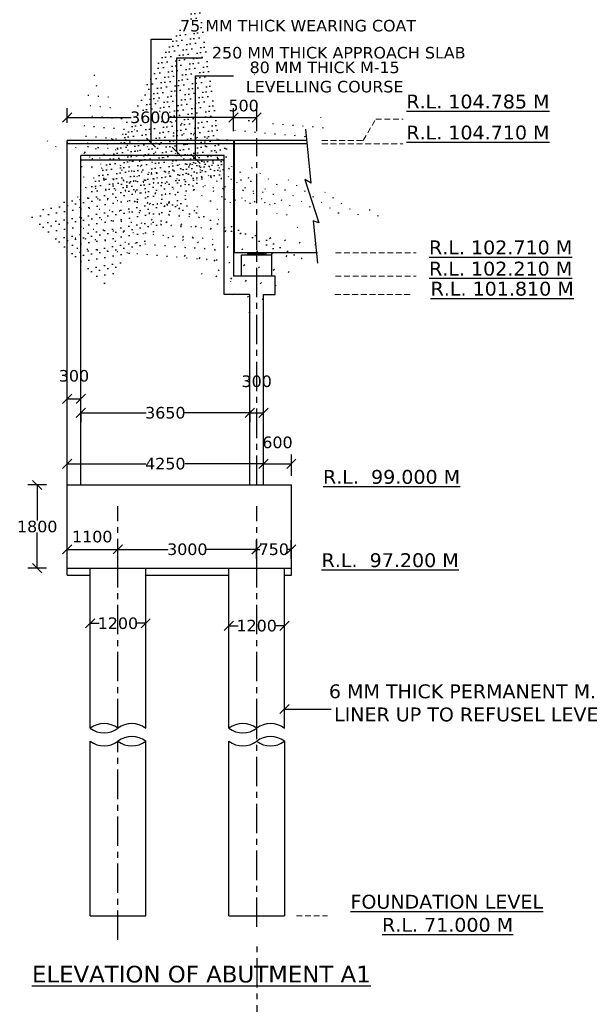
# Model space of a CAD drawing. Header units: millimetres. Extents: x -7746077780 to -3844657605, y -13315294818 to -6656873469.
# Tile 34 of 129: x -3872116073 to -3872103758, y -6657916132 to -6657894836. Entities that reach past the tile are written whole.
import ezdxf

# ---------------------------------------------------------------- set-up
doc = ezdxf.new("R2010")
doc.units = ezdxf.units.MM
doc.header["$MEASUREMENT"] = 0
doc.header["$PDMODE"] = 2
doc.linetypes.add('CENTER', pattern=[50.800000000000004, 31.75, -6.35, 6.35, -6.35])
doc.linetypes.add('HIDDEN', pattern=[0.375, 0.25, -0.125])
doc.layers.add('TEX', color=6, linetype='Continuous')
doc.layers.add('TEXT', color=7, linetype='Continuous')
doc.styles.get("Standard").update_dxf_attribs({"font": 'verdana.ttf', "height": 250})
doc.dimstyles.new('ISO-25', dxfattribs={"dimtxt": 250, "dimasz": 200, "dimexe": 200, "dimexo": 200, "dimgap": 0.02, "dimtad": 0, "dimtih": 1, "dimtoh": 1, "dimdec": 0, "dimdsep": 46, "dimtxsty": 'Standard', "dimblk": 'OBLIQUE', "dimcen": 150, "dimclrd": 1, "dimclre": 1, "dimclrt": 1, "dimadec": 0, "dimazin": 0, "dimtfac": 1, "dimtdec": 0, "dimtmove": 2, "dimatfit": 3, "dimldrblk": 'OBLIQUE', "dimfxl": 0, "dimarcsym": 0})

# ---------------------------------------------------------------- blocks, each defined once
blk = doc.blocks.new('_Oblique')
at = {"color": 0, "linetype": 'ByBlock', "lineweight": -2}
blk.add_line((-0.5, -0.5), (0.5, 0.5), dxfattribs=at)
blk = doc.blocks.new('*D473')
at = {"color": 1, "lineweight": -2, "ltscale": 20, "transparency": 16777216}
for p, q in [((-3872115049.355973, -6657906499.71344), (-3872115049.355973, -6657906091.410591)), ((-3872113949.355897, -6657906499.71344), (-3872113949.355897, -6657906091.410591)), ((-3872115049.355973, -6657906291.410591), (-3872113949.355897, -6657906291.410591))]:
    blk.add_line(p, q, dxfattribs=at)
at = {"layer": 'Defpoints', "color": 0, "ltscale": 20, "transparency": 16777216}
for p in [(-3872113949.355897, -6657906291.410591), (-3872115049.355973, -6657906699.71344), (-3872113949.355897, -6657906699.71344)]:
    blk.add_point(p, dxfattribs=at)
at = {"color": 1, "lineweight": -2, "ltscale": 20, "transparency": 16777216, "xscale": 200, "yscale": 200, "zscale": 200, "rotation": 180}
blk.add_blockref('_Oblique', (-3872115049.355973, -6657906291.410591), dxfattribs=at)
at = {"color": 1, "lineweight": -2, "ltscale": 20, "transparency": 16777216, "xscale": 200, "yscale": 200, "zscale": 200}
blk.add_blockref('_Oblique', (-3872113949.355897, -6657906291.410591), dxfattribs=at)
at = {"color": 1, "ltscale": 20, "transparency": 16777216, "insert": (-3872114504.370719, -6657906017.881788), "char_height": 250, "attachment_point": 5}
blk.add_mtext('1100', dxfattribs=at)
blk = doc.blocks.new('*D474')
at = {"color": 1, "lineweight": -2, "ltscale": 20, "transparency": 16777216}
for p, q in [((-3872114549.355896, -6657907691.410591), (-3872114549.355896, -6657907691.410589)), ((-3872114549.355896, -6657907891.410589), (-3872114351.911156, -6657907891.410589)), ((-3872113349.355897, -6657907891.410589), (-3872113546.800638, -6657907891.410589))]:
    blk.add_line(p, q, dxfattribs=at)
at = {"layer": 'Defpoints', "color": 0, "ltscale": 20, "transparency": 16777216}
for p in [(-3872114549.355896, -6657907891.410591), (-3872113349.355897, -6657907891.410589), (-3872113349.355897, -6657907891.410589)]:
    blk.add_point(p, dxfattribs=at)
at = {"color": 1, "lineweight": -2, "ltscale": 20, "transparency": 16777216, "xscale": 200, "yscale": 200, "zscale": 200, "rotation": 180}
blk.add_blockref('_Oblique', (-3872114549.355896, -6657907891.410589), dxfattribs=at)
at = {"color": 1, "lineweight": -2, "ltscale": 20, "transparency": 16777216, "xscale": 200, "yscale": 200, "zscale": 200}
blk.add_blockref('_Oblique', (-3872113349.355897, -6657907891.410589), dxfattribs=at)
at = {"color": 1, "ltscale": 20, "transparency": 16777216, "insert": (-3872113949.355897, -6657907891.410589), "char_height": 250, "attachment_point": 5}
blk.add_mtext('1200', dxfattribs=at)
blk = doc.blocks.new('*D475')
at = {"color": 1, "lineweight": -2, "ltscale": 20, "transparency": 16777216}
for p, q in [((-3872110954.480255, -6657906499.71344), (-3872110954.480255, -6657906091.410591)), ((-3872110204.480254, -6657906499.71344), (-3872110204.480254, -6657906091.410591)), ((-3872110954.480255, -6657906291.410591), (-3872110883.143639, -6657906291.410591)), ((-3872110204.480254, -6657906291.410591), (-3872110275.816869, -6657906291.410591))]:
    blk.add_line(p, q, dxfattribs=at)
at = {"layer": 'Defpoints', "color": 0, "ltscale": 20, "transparency": 16777216}
for p in [(-3872110954.480255, -6657906291.410591), (-3872110954.480255, -6657906699.71344), (-3872110204.480254, -6657906699.71344)]:
    blk.add_point(p, dxfattribs=at)
at = {"color": 1, "lineweight": -2, "ltscale": 20, "transparency": 16777216, "xscale": 200, "yscale": 200, "zscale": 200, "rotation": 180}
blk.add_blockref('_Oblique', (-3872110954.480255, -6657906291.410591), dxfattribs=at)
at = {"color": 1, "lineweight": -2, "ltscale": 20, "transparency": 16777216, "xscale": 200, "yscale": 200, "zscale": 200}
blk.add_blockref('_Oblique', (-3872110204.480254, -6657906291.410591), dxfattribs=at)
at = {"color": 1, "ltscale": 20, "transparency": 16777216, "insert": (-3872110579.480254, -6657906291.410591), "char_height": 250, "attachment_point": 5}
blk.add_mtext('750', dxfattribs=at)
blk = doc.blocks.new('*D476')
at = {"color": 1, "lineweight": -2, "ltscale": 20, "transparency": 16777216}
for p, q in [((-3872111549.355896, -6657907743.492524), (-3872111549.355896, -6657907743.492523)), ((-3872111549.355896, -6657907943.492523), (-3872111351.911155, -6657907943.492523)), ((-3872110349.355896, -6657907943.492523), (-3872110546.800637, -6657907943.492523)), ((-3872110349.355896, -6657907743.492525), (-3872110349.355896, -6657907743.492523))]:
    blk.add_line(p, q, dxfattribs=at)
at = {"layer": 'Defpoints', "color": 0, "ltscale": 20, "transparency": 16777216}
for p in [(-3872111549.355896, -6657907943.492523), (-3872111549.355896, -6657907943.492524), (-3872110349.355896, -6657907943.492525)]:
    blk.add_point(p, dxfattribs=at)
at = {"color": 1, "lineweight": -2, "ltscale": 20, "transparency": 16777216, "xscale": 200, "yscale": 200, "zscale": 200, "rotation": 180}
blk.add_blockref('_Oblique', (-3872111549.355896, -6657907943.492523), dxfattribs=at)
at = {"color": 1, "lineweight": -2, "ltscale": 20, "transparency": 16777216, "xscale": 200, "yscale": 200, "zscale": 200}
blk.add_blockref('_Oblique', (-3872110349.355896, -6657907943.492523), dxfattribs=at)
at = {"color": 1, "ltscale": 20, "transparency": 16777216, "insert": (-3872110949.355896, -6657907943.492523), "char_height": 250, "attachment_point": 5}
blk.add_mtext('1200', dxfattribs=at)
blk = doc.blocks.new('*D477')
at = {"color": 1, "lineweight": -2, "ltscale": 20, "transparency": 16777216}
for p, q in [((-3872115494.355971, -6657904899.713441), (-3872115894.355974, -6657904899.713441)), ((-3872115694.355974, -6657904899.713441), (-3872115694.355974, -6657905668.984912)), ((-3872115694.355974, -6657906699.71344), (-3872115694.355974, -6657905930.44197)), ((-3872115494.355974, -6657906699.71344), (-3872115894.355974, -6657906699.71344))]:
    blk.add_line(p, q, dxfattribs=at)
at = {"layer": 'Defpoints', "color": 0, "ltscale": 20, "transparency": 16777216}
for p in [(-3872115294.355971, -6657904899.713441), (-3872115694.355974, -6657906699.71344), (-3872115294.355974, -6657906699.71344)]:
    blk.add_point(p, dxfattribs=at)
at = {"color": 1, "lineweight": -2, "ltscale": 20, "transparency": 16777216, "xscale": 200, "yscale": 200, "zscale": 200}
for p, rotation in [((-3872115694.355974, -6657904899.713441), 90), ((-3872115694.355974, -6657906699.71344), 270)]:
    blk.add_blockref('_Oblique', p, dxfattribs=dict(at, rotation=rotation))
at = {"color": 1, "ltscale": 20, "transparency": 16777216, "insert": (-3872115694.355973, -6657905799.713442), "char_height": 250, "attachment_point": 5}
blk.add_mtext('1800', dxfattribs=at)
blk = doc.blocks.new('*D478')
at = {"color": 1, "lineweight": -2, "ltscale": 20, "transparency": 16777216}
for p, q in [((-3872110799.355971, -6657904699.713442), (-3872110799.355971, -6657904239.71344)), ((-3872110199.355896, -6657904699.713441), (-3872110199.355896, -6657904239.71344)), ((-3872110799.355971, -6657904439.71344), (-3872110199.355896, -6657904439.71344))]:
    blk.add_line(p, q, dxfattribs=at)
at = {"layer": 'Defpoints', "color": 0, "ltscale": 20, "transparency": 16777216}
for p in [(-3872110199.355896, -6657904439.71344), (-3872110799.355971, -6657904899.713442), (-3872110199.355896, -6657904899.713441)]:
    blk.add_point(p, dxfattribs=at)
at = {"color": 1, "lineweight": -2, "ltscale": 20, "transparency": 16777216, "xscale": 200, "yscale": 200, "zscale": 200, "rotation": 180}
blk.add_blockref('_Oblique', (-3872110799.355971, -6657904439.71344), dxfattribs=at)
at = {"color": 1, "lineweight": -2, "ltscale": 20, "transparency": 16777216, "xscale": 200, "yscale": 200, "zscale": 200}
blk.add_blockref('_Oblique', (-3872110199.355896, -6657904439.71344), dxfattribs=at)
at = {"color": 1, "ltscale": 20, "transparency": 16777216, "insert": (-3872110499.355934, -6657903979.461667), "char_height": 250, "attachment_point": 5}
blk.add_mtext('600', dxfattribs=at)
blk = doc.blocks.new('*D487')
at = {"color": 1, "lineweight": -2, "ltscale": 20, "transparency": 16777216}
for p, q in [((-3872114749.35597, -6657903339.297993), (-3872113336.229562, -6657903339.297993)), ((-3872114749.35597, -6657903340.572256), (-3872114749.35597, -6657903539.297993)), ((-3872111099.355969, -6657903339.297993), (-3872112512.482377, -6657903339.297993)), ((-3872111099.355969, -6657903290.972256), (-3872111099.355969, -6657903539.297993))]:
    blk.add_line(p, q, dxfattribs=at)
at = {"layer": 'Defpoints', "color": 0, "ltscale": 20, "transparency": 16777216}
for p in [(-3872114749.35597, -6657903140.572256), (-3872111099.355969, -6657903090.972256), (-3872111099.355969, -6657903339.297993)]:
    blk.add_point(p, dxfattribs=at)
at = {"color": 1, "lineweight": -2, "ltscale": 20, "transparency": 16777216, "xscale": 200, "yscale": 200, "zscale": 200, "rotation": 180}
blk.add_blockref('_Oblique', (-3872114749.35597, -6657903339.297993), dxfattribs=at)
at = {"color": 1, "lineweight": -2, "ltscale": 20, "transparency": 16777216, "xscale": 200, "yscale": 200, "zscale": 200}
blk.add_blockref('_Oblique', (-3872111099.355969, -6657903339.297993), dxfattribs=at)
at = {"color": 1, "ltscale": 20, "transparency": 16777216, "insert": (-3872112924.355969, -6657903339.297993), "char_height": 250, "attachment_point": 5}
blk.add_mtext('3650', dxfattribs=at)
blk = doc.blocks.new('*D488')
at = {"color": 1, "lineweight": -2, "ltscale": 20, "transparency": 16777216}
for p, q in [((-3872115049.355971, -6657904699.713441), (-3872115049.355971, -6657904239.71344)), ((-3872110799.355971, -6657904699.713442), (-3872110799.355971, -6657904239.71344)), ((-3872115049.355971, -6657904439.71344), (-3872113343.784971, -6657904439.71344)), ((-3872110799.355971, -6657904439.71344), (-3872112504.926972, -6657904439.71344))]:
    blk.add_line(p, q, dxfattribs=at)
at = {"layer": 'Defpoints', "color": 0, "ltscale": 20, "transparency": 16777216}
for p in [(-3872110799.355971, -6657904439.71344), (-3872115049.355971, -6657904899.713441), (-3872110799.355971, -6657904899.713442)]:
    blk.add_point(p, dxfattribs=at)
at = {"color": 1, "lineweight": -2, "ltscale": 20, "transparency": 16777216, "xscale": 200, "yscale": 200, "zscale": 200, "rotation": 180}
blk.add_blockref('_Oblique', (-3872115049.355971, -6657904439.71344), dxfattribs=at)
at = {"color": 1, "lineweight": -2, "ltscale": 20, "transparency": 16777216, "xscale": 200, "yscale": 200, "zscale": 200}
blk.add_blockref('_Oblique', (-3872110799.355971, -6657904439.71344), dxfattribs=at)
at = {"color": 1, "ltscale": 20, "transparency": 16777216, "insert": (-3872112924.355971, -6657904439.71344), "char_height": 250, "attachment_point": 5}
blk.add_mtext('4250', dxfattribs=at)
blk = doc.blocks.new('*D499')
at = {"color": 1, "lineweight": -2, "ltscale": 20, "transparency": 16777216}
for p, q in [((-3872110799.355971, -6657903187.145947), (-3872110799.355971, -6657903139.297993)), ((-3872111099.355969, -6657903290.972256), (-3872111099.355969, -6657903539.297993)), ((-3872111099.355969, -6657903339.297993), (-3872110799.355971, -6657903339.297993))]:
    blk.add_line(p, q, dxfattribs=at)
at = {"layer": 'Defpoints', "color": 0, "ltscale": 20, "transparency": 16777216}
for p in [(-3872111099.355969, -6657903090.972256), (-3872110799.355971, -6657903339.297993), (-3872110799.355971, -6657903387.145947)]:
    blk.add_point(p, dxfattribs=at)
at = {"color": 1, "lineweight": -2, "ltscale": 20, "transparency": 16777216, "xscale": 200, "yscale": 200, "zscale": 200, "rotation": 180}
blk.add_blockref('_Oblique', (-3872111099.355969, -6657903339.297993), dxfattribs=at)
at = {"color": 1, "lineweight": -2, "ltscale": 20, "transparency": 16777216, "xscale": 200, "yscale": 200, "zscale": 200}
blk.add_blockref('_Oblique', (-3872110799.355971, -6657903339.297993), dxfattribs=at)
at = {"color": 1, "ltscale": 20, "transparency": 16777216, "insert": (-3872110949.35597, -6657902658.02873), "char_height": 250, "attachment_point": 5}
blk.add_mtext('300', dxfattribs=at)
blk = doc.blocks.new('*D512')
at = {"color": 1, "lineweight": -2, "ltscale": 20, "transparency": 16777216}
for p, q in [((-3872115049.355973, -6657897064.108816), (-3872115049.355973, -6657896748.704206)), ((-3872111449.35597, -6657897064.108816), (-3872111449.35597, -6657896748.704206)), ((-3872115049.355973, -6657896948.704206), (-3872113661.229564, -6657896948.704206)), ((-3872111449.35597, -6657896948.704206), (-3872112837.482378, -6657896948.704206))]:
    blk.add_line(p, q, dxfattribs=at)
at = {"layer": 'Defpoints', "color": 0, "ltscale": 20, "transparency": 16777216}
for p in [(-3872111449.35597, -6657896948.704206), (-3872115049.355973, -6657897264.108816), (-3872111449.35597, -6657897264.108816)]:
    blk.add_point(p, dxfattribs=at)
at = {"color": 1, "lineweight": -2, "ltscale": 20, "transparency": 16777216, "xscale": 200, "yscale": 200, "zscale": 200, "rotation": 180}
blk.add_blockref('_Oblique', (-3872115049.355973, -6657896948.704206), dxfattribs=at)
at = {"color": 1, "lineweight": -2, "ltscale": 20, "transparency": 16777216, "xscale": 200, "yscale": 200, "zscale": 200}
blk.add_blockref('_Oblique', (-3872111449.35597, -6657896948.704206), dxfattribs=at)
at = {"color": 1, "ltscale": 20, "transparency": 16777216, "insert": (-3872113249.355971, -6657896948.704206), "char_height": 250, "attachment_point": 5}
blk.add_mtext('3600', dxfattribs=at)
blk = doc.blocks.new('*D513')
at = {"color": 1, "lineweight": -2, "ltscale": 20, "transparency": 16777216}
for p, q in [((-3872111449.704443, -6657897246.379541), (-3872111449.704443, -6657896748.704206)), ((-3872110949.355969, -6657897246.379545), (-3872110949.355969, -6657896748.704206)), ((-3872111449.704443, -6657896948.704206), (-3872110949.355969, -6657896948.704206))]:
    blk.add_line(p, q, dxfattribs=at)
at = {"layer": 'Defpoints', "color": 0, "ltscale": 20, "transparency": 16777216}
for p in [(-3872110949.355969, -6657896948.704206), (-3872111449.704443, -6657897446.379541), (-3872110949.355969, -6657897446.379545)]:
    blk.add_point(p, dxfattribs=at)
at = {"color": 1, "lineweight": -2, "ltscale": 20, "transparency": 16777216, "xscale": 200, "yscale": 200, "zscale": 200, "rotation": 180}
blk.add_blockref('_Oblique', (-3872111449.704443, -6657896948.704206), dxfattribs=at)
at = {"color": 1, "lineweight": -2, "ltscale": 20, "transparency": 16777216, "xscale": 200, "yscale": 200, "zscale": 200}
blk.add_blockref('_Oblique', (-3872110949.355969, -6657896948.704206), dxfattribs=at)
at = {"color": 1, "ltscale": 20, "transparency": 16777216, "insert": (-3872111231.983936, -6657896695.050591), "char_height": 250, "attachment_point": 5}
blk.add_mtext('500', dxfattribs=at)
blk = doc.blocks.new('*D514')
at = {"color": 1, "lineweight": -2, "ltscale": 20, "transparency": 16777216}
for p, q in [((-3872115049.355969, -6657903130.436687), (-3872115049.355969, -6657902838.72205)), ((-3872115049.355969, -6657903038.72205), (-3872114749.35597, -6657903038.72205)), ((-3872114749.35597, -6657903139.935123), (-3872114749.35597, -6657902838.72205))]:
    blk.add_line(p, q, dxfattribs=at)
at = {"layer": 'Defpoints', "color": 0, "ltscale": 20, "transparency": 16777216}
for p in [(-3872114749.35597, -6657903038.72205), (-3872115049.355969, -6657903330.436687), (-3872114749.35597, -6657903339.935123)]:
    blk.add_point(p, dxfattribs=at)
at = {"color": 1, "lineweight": -2, "ltscale": 20, "transparency": 16777216, "xscale": 200, "yscale": 200, "zscale": 200, "rotation": 180}
blk.add_blockref('_Oblique', (-3872115049.355969, -6657903038.72205), dxfattribs=at)
at = {"color": 1, "lineweight": -2, "ltscale": 20, "transparency": 16777216, "xscale": 200, "yscale": 200, "zscale": 200}
blk.add_blockref('_Oblique', (-3872114749.35597, -6657903038.72205), dxfattribs=at)
at = {"color": 1, "ltscale": 20, "transparency": 16777216, "insert": (-3872114899.355969, -6657902540.115492), "char_height": 250, "attachment_point": 5}
blk.add_mtext('300', dxfattribs=at)
blk = doc.blocks.new('*D525')
at = {"color": 1, "lineweight": -2, "ltscale": 20, "transparency": 16777216}
for p, q in [((-3872113949.355896, -6657906499.713442), (-3872113949.355896, -6657906091.410591)), ((-3872110949.355896, -6657906499.71344), (-3872110949.355896, -6657906091.410591)), ((-3872113949.355896, -6657906291.410591), (-3872112861.229489, -6657906291.410591)), ((-3872110949.355896, -6657906291.410591), (-3872112037.482304, -6657906291.410591))]:
    blk.add_line(p, q, dxfattribs=at)
at = {"layer": 'Defpoints', "color": 0, "ltscale": 20, "transparency": 16777216}
for p in [(-3872110949.355896, -6657906291.410591), (-3872113949.355896, -6657906699.713442), (-3872110949.355896, -6657906699.71344)]:
    blk.add_point(p, dxfattribs=at)
at = {"color": 1, "lineweight": -2, "ltscale": 20, "transparency": 16777216, "xscale": 200, "yscale": 200, "zscale": 200, "rotation": 180}
blk.add_blockref('_Oblique', (-3872113949.355896, -6657906291.410591), dxfattribs=at)
at = {"color": 1, "lineweight": -2, "ltscale": 20, "transparency": 16777216, "xscale": 200, "yscale": 200, "zscale": 200}
blk.add_blockref('_Oblique', (-3872110949.355896, -6657906291.410591), dxfattribs=at)
at = {"color": 1, "ltscale": 20, "transparency": 16777216, "insert": (-3872112449.355896, -6657906291.410591), "char_height": 250, "attachment_point": 5}
blk.add_mtext('3000', dxfattribs=at)

msp = doc.modelspace()

# ---------------------------------------------------------------- hatches: boundary and pattern name
at = {"ltscale": 20}
h = msp.add_hatch(dxfattribs=at)
h.set_pattern_fill('AR-CONC', color=256, scale=30, style=0)
h.set_pattern_definition([(49.99999999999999, (-94392.84903383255, -449446.9057693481), (215.178054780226, -18.82564049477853), [22.5, -247.5]), (355, (-94392.84903383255, -449446.9057693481), (-41.62540008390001, 225.6576401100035), [18, -198]), (100.4514, (-94374.91752958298, -449448.474571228), (173.5528145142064, 206.8318626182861), [19.12205699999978, -210.3426335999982]), (46.18420000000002, (-94392.84903383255, -449386.9057693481), (320.1723145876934, -49.65570429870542), [33.74999999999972, -371.2499999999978]), (96.63559999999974, (-94366.16801023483, -449391.043762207), (280.398811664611, 292.2353612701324), [28.68308639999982, -315.513899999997]), (351.1842000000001, (-94392.84903383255, -449386.9057693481), (280.3985835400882, 292.2355802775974), [27, -297]), (21, (-94362.84903383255, -449401.9057693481), (179.0721156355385, -120.7856671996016), [22.5, -247.5]), (326, (-94362.84903383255, -449401.9057693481), (72.9945995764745, 217.5450135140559), [18, -198]), (71.45140000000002, (-94347.92636442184, -449411.9712524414), (252.0667885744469, 96.7591490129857), [19.12205699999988, -210.342633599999]), (37.50000000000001, (-94392.84903383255, -449446.9057693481), (3.647956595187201, 99.86815614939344), [0, -195.6, 0, -201, 0, -198.75]), (7.499999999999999, (-94392.84903383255, -449446.9057693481), (78.92086123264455, 118.323513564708), [0, -114.6, 0, -191.1, 0, -75.75]), (327.5, (-94459.74903440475, -449446.9057693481), (160.1467308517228, -6.76646152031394), [0, -75, 0, -234, 0, -310.5]), (317.5, (-94489.74903440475, -449446.9057693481), (174.9558508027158, 30.03149469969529), [0, -97.5, 0, -155.4, 0, -220.5])])
h.paths.add_polyline_path([(-3872111649.704442, -6657897771.424994), (-3872114749.355968, -6657897777.673752), (-3872114749.355968, -6657897871.424995), (-3872111749.355972, -6657897871.424995), (-3872111649.704443, -6657897871.424996)])
for points in [[(-3872111149.35597, -6657899880.783258), (-3872110949.355969, -6657899880.783257), (-3872110949.35597, -6657899924.783257), (-3872111149.35597, -6657899924.783257)], [(-3872110749.355968, -6657899880.783258), (-3872110949.355969, -6657899880.783257), (-3872110949.355968, -6657899924.783257), (-3872110749.355968, -6657899924.783257)]]:
    msp.add_hatch(color=256, dxfattribs=at).paths.add_polyline_path(points)

# ---------------------------------------------------------------- linework, layer by layer
for p, q in [((-3872109770.590549, -6657898368.247961), (-3872109887.440791, -6657897201.473328)), ((-3872115049.355973, -6657906849.71344), (-3872115049.35597, -6657897446.379543)), ((-3872111449.704443, -6657897446.379543), (-3872115049.35597, -6657897446.379541)), ((-3872111449.704441, -6657897446.379541), (-3872115049.355968, -6657897446.379541)), ((-3872111449.704443, -6657897446.379545), (-3872111449.704443, -6657900380.757404)), ((-3872111429.704444, -6657899880.783272), (-3872111429.704443, -6657897446.379546)), ((-3872109887.440791, -6657897446.379545), (-3872111429.704443, -6657897446.379545)), ((-3872115049.355968, -6657897771.053277), (-3872115049.35597, -6657897521.53754)), ((-3872111449.704442, -6657897521.53754), (-3872115049.355968, -6657897521.53754)), ((-3872109857.359149, -6657897521.537542), (-3872111429.704443, -6657897521.53754)), ((-3872114749.355969, -6657904906.333914), (-3872114748.666064, -6657897771.424997)), ((-3872111749.355972, -6657897871.424995), (-3872114749.355968, -6657897871.424995)), ((-3872111649.704442, -6657897871.424996), (-3872114749.355968, -6657897871.424995)), ((-3872111649.704442, -6657897771.05328), (-3872114748.666064, -6657897771.05328)), ((-3872111649.704443, -6657897771.424995), (-3872114748.666064, -6657897771.424996)), ((-3872111924.826316, -6657897771.053278), (-3872114564.296336, -6657897771.053278)), ((-3872111749.355971, -6657897771.424995), (-3872114564.296336, -6657897771.424995)), ((-3872111649.704443, -6657900780.731641), (-3872111649.704443, -6657897771.053282)), ((-3872115049.35597, -6657900630.783272), (-3872115049.35597, -6657898371.05328)), ((-3872109631.889701, -6657899880.783272), (-3872111429.704443, -6657899880.783271)), ((-3872111274.355969, -6657900380.783258), (-3872111274.355968, -6657899924.783257)), ((-3872111274.355969, -6657899924.783258), (-3872110624.355969, -6657899924.783258)), ((-3872110949.355969, -6657899880.783257), (-3872111149.35597, -6657899880.783257)), ((-3872111149.35597, -6657899880.783258), (-3872111149.35597, -6657899924.783257)), ((-3872110949.355969, -6657899880.783257), (-3872110749.355968, -6657899880.783257)), ((-3872110949.355969, -6657899880.783258), (-3872110949.355969, -6657899924.783257)), ((-3872110949.355969, -6657899880.783258), (-3872110949.355969, -6657899924.783257)), ((-3872110749.355968, -6657899880.783258), (-3872110749.355968, -6657899924.783257)), ((-3872110624.355969, -6657900380.783258), (-3872110624.355968, -6657899924.783257)), ((-3872110549.704442, -6657900380.757405), (-3872111449.704443, -6657900380.757404)), ((-3872110549.704443, -6657900780.731642), (-3872110549.704443, -6657900380.757404)), ((-3872111099.355968, -6657900780.731641), (-3872111649.704443, -6657900780.731641)), ((-3872111099.355971, -6657904899.713442), (-3872111099.355968, -6657900780.731641)), ((-3872110799.355971, -6657904899.713442), (-3872110799.355969, -6657900780.26701)), ((-3872110799.355969, -6657900780.731642), (-3872110549.704443, -6657900780.731642)), ((-3872110549.704443, -6657900780.731642), (-3872110549.704443, -6657900780.731642)), ((-3872115049.355971, -6657904899.713441), (-3872110199.355896, -6657904899.713442)), ((-3872110199.355897, -6657906849.713442), (-3872110199.355896, -6657904899.713442)), ((-3872110199.355896, -6657906699.713442), (-3872110199.355896, -6657904899.713442)), ((-3872115049.355973, -6657906699.71344), (-3872110199.355898, -6657906699.713442)), ((-3872115049.355973, -6657906849.71344), (-3872114549.355897, -6657906849.71344)), ((-3872114549.355897, -6657910161.41059), (-3872114549.355897, -6657906699.71344)), ((-3872113349.355897, -6657910161.410593), (-3872113349.355896, -6657906699.71344)), ((-3872113349.355896, -6657906849.713441), (-3872111549.355896, -6657906849.713442)), ((-3872111549.355896, -6657910161.410593), (-3872111549.355896, -6657906699.71344)), ((-3872110949.355896, -6657906699.713442), (-3872110574.355896, -6657906699.713442)), ((-3872110574.355896, -6657906699.713442), (-3872110199.355896, -6657906699.713442)), ((-3872110349.355896, -6657910161.410589), (-3872110349.355896, -6657906699.71344)), ((-3872110349.355896, -6657906849.713441), (-3872110199.355897, -6657906849.713442)), ((-3872114549.355897, -6657914219.713441), (-3872114549.355897, -6657910441.410592)), ((-3872113349.355897, -6657914219.713441), (-3872113349.355897, -6657910441.410592)), ((-3872111549.355971, -6657914219.71344), (-3872111549.35597, -6657910441.410591)), ((-3872110349.355441, -6657910441.410934), (-3872110349.355971, -6657914219.713442)), ((-3872114549.355897, -6657914219.71344), (-3872113349.355897, -6657914219.713441)), ((-3872111549.355971, -6657914219.71344), (-3872110349.355971, -6657914219.713442)), ((-3872111549.355971, -6657914219.713441), (-3872110349.355971, -6657914219.713442))]:
    msp.add_line(p, q, dxfattribs=at)
msp.add_lwpolyline([(-3872109770.590549, -6657898368.247963), (-3872109909.024777, -6657898295.148376), (-3872109604.625898, -6657899232.377342), (-3872109730.311662, -6657899184.949369), (-3872109631.889701, -6657900101.052542)], dxfattribs=at)
for centre, start, end in [((-3872114249.355895, -6657910561.11414), 53.10972106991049, 126.8902789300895), ((-3872113649.355899, -6657910561.11414), 52.76006740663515, 126.8902789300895), ((-3872111249.355894, -6657910561.11414), 53.10972106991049, 126.8902789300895), ((-3872110649.355898, -6657910561.11414), 52.76006740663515, 126.8902789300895), ((-3872114249.355895, -6657909761.707045), 233.1096992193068, 306.8903007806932), ((-3872111249.355894, -6657909761.707044), 233.1096992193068, 306.8903007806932), ((-3872114249.355895, -6657910041.707613), 233.1096445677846, 306.8903554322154), ((-3872113649.355899, -6657910841.114138), 53.10964456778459, 126.8903554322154), ((-3872113649.355899, -6657910041.707043), 233.1096992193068, 306.8903007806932), ((-3872111249.355894, -6657910041.707613), 233.1096445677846, 306.8903554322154), ((-3872110649.355898, -6657910841.114138), 53.10964456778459, 126.8903554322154), ((-3872110649.355898, -6657910041.707043), 233.1096992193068, 306.8903007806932)]:
    msp.add_arc(centre, 499.7628690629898, start, end, dxfattribs=at)
at = {"layer": 'TEX', "color": 4, "linetype": 'CENTER', "ltscale": 20}
for p, q in [((-3872110949.355971, -6657904899.713442), (-3872110949.355969, -6657897395.000158)), ((-3872113949.355896, -6657906699.713442), (-3872113949.355896, -6657905360.758572)), ((-3872110949.355896, -6657906699.713442), (-3872110949.355896, -6657905360.758572)), ((-3872113949.355897, -6657910161.410593), (-3872113949.355896, -6657906699.71344)), ((-3872110949.355896, -6657910161.410592), (-3872110949.355896, -6657906699.71344)), ((-3872110949.355819, -6657914459.713386), (-3872110949.355819, -6657910161.410534)), ((-3872113949.355897, -6657914739.71344), (-3872113949.355897, -6657910441.410589)), ((-3872110939.883846, -6657926944.67891), (-3872110939.883846, -6657914768.859063))]:
    msp.add_line(p, q, dxfattribs=at)
at = {"layer": 'TEXT', "color": 2, "linetype": 'HIDDEN', "lineweight": 13, "ltscale": 500}
for p, q in [((-3872109538.143387, -6657897521.537542), (-3872107788.924544, -6657897521.537542)), ((-3872109247.722929, -6657899880.741117), (-3872107498.504086, -6657899880.741117)), ((-3872109247.722929, -6657900380.71525), (-3872107498.504086, -6657900380.71525)), ((-3872109257.048374, -6657900780.741108), (-3872107576.519195, -6657900780.741108)), ((-3872110089.081673, -6657914219.71344), (-3872109417.989554, -6657914219.71344))]:
    msp.add_line(p, q, dxfattribs=at)
msp.add_lwpolyline([(-3872109538.143387, -6657897446.379672), (-3872108644.232029, -6657897446.379672), (-3872108374.23203, -6657896985.642483), (-3872107784.232029, -6657896985.642483)], dxfattribs=at)

# ---------------------------------------------------------------- texts
at = {"ltscale": 20}
for s, insert, char_height, width, attachment_point in [('75 MM THICK WEARING COAT', (-3872110054.817036, -6657894840.169781), 250, 6303.893643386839, 2), ('250 MM THICK APPROACH SLAB', (-3872109174.751925, -6657895424.791727), 250, 6303.893643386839, 2), ('80 MM THICK M-15 \\PLEVELLING COURSE', (-3872109479.821841, -6657895741.78651), 250, 10744.45674229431, 2), ('{\\LR.L. 102.710 M}', (-3872105675.341193, -6657899610.569395), 300, 5399.898213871, 2), ('{\\LR.L. 102.210 M}', (-3872105675.341193, -6657900069.843529), 300, 5399.898213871, 2), ('{\\LR.L. 101.810 M}', (-3872105641.737914, -6657900503.623342), 300, 5399.898213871, 2), ('{\\LR.L.  99.000 M}', (-3872108032.900187, -6657904574.11488), 300, 5399.898213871, 2), ('{\\LR.L.  97.200 M}', (-3872108063.577154, -6657906375.759291), 300, 5399.898213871, 2), ('6 MM THICK PERMANENT M.S. LINER UP TO REFUSEL LEVEL', (-3872106303.023154, -6657909212.276665), 300, 6939.217535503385, 2), ('\\pi917.33;{\\LFOUNDATION LEVEL \\P\\pi1600.6;R.L. 71.000 M}', (-3872109839.012653, -6657913763.318133), 300, 6037.084575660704, 1), ('{\\LELEVATION OF ABUTMENT A1 }', (-3872112145.816636, -6657915298.971012), 360, 12514.7745372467, 2)]:
    msp.add_mtext(s, dxfattribs=dict(at, insert=insert, char_height=char_height, width=width, attachment_point=attachment_point))
at = {"layer": 'TEXT', "color": 6, "char_height": 300, "width": 7649.898213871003, "attachment_point": 2}
for s, insert in [('{\\LR.L. 104.785 M}', (-3872106165.921499, -6657896455.743262)), ('{\\LR.L. 104.710 M}', (-3872106165.921499, -6657897126.281277))]:
    msp.add_mtext(s, dxfattribs=dict(at, insert=insert))

# ---------------------------------------------------------------- dimensions: what is measured, and where the dimension line sits
at = {"ltscale": 20}
for base, p1, p2, picture, middle in [((-3872110949.355969, -6657896948.704206), (-3872111449.704443, -6657897446.379541), (-3872110949.355969, -6657897446.379545), '*D513', (-3872111231.983936, -6657896695.050591)), ((-3872114749.35597, -6657903038.72205), (-3872115049.355969, -6657903330.436687), (-3872114749.35597, -6657903339.935123), '*D514', (-3872114899.355969, -6657902540.115492)), ((-3872110799.355971, -6657903339.297993), (-3872111099.355969, -6657903090.972256), (-3872110799.355971, -6657903387.145947), '*D499', (-3872110949.35597, -6657902658.02873)), ((-3872113949.355897, -6657906291.410591), (-3872115049.355973, -6657906699.71344), (-3872113949.355897, -6657906699.71344), '*D473', (-3872114504.370719, -6657906017.881788))]:
    dim = msp.add_linear_dim(base=base, p1=p1, p2=p2, dimstyle='ISO-25', dxfattribs=at)
    dim.commit()
    dim.dimension.update_dxf_attribs({"geometry": picture, "text_midpoint": middle, "dimtype": 160})
for base, p1, p2, picture, middle in [((-3872111449.35597, -6657896948.704206), (-3872115049.355973, -6657897264.108816), (-3872111449.35597, -6657897264.108816), '*D512', (-3872113249.355971, -6657896948.704206)), ((-3872111099.355969, -6657903339.297993), (-3872114749.35597, -6657903140.572256), (-3872111099.355969, -6657903090.972256), '*D487', (-3872112924.355969, -6657903339.297993)), ((-3872110199.355896, -6657904439.71344), (-3872110799.355971, -6657904899.713442), (-3872110199.355896, -6657904899.713441), '*D478', (-3872110499.355934, -6657903979.461667)), ((-3872110799.355971, -6657904439.71344), (-3872115049.355971, -6657904899.713441), (-3872110799.355971, -6657904899.713442), '*D488', (-3872112924.355971, -6657904439.71344)), ((-3872110949.355896, -6657906291.410591), (-3872113949.355896, -6657906699.713442), (-3872110949.355896, -6657906699.71344), '*D525', (-3872112449.355896, -6657906291.410591)), ((-3872113349.355897, -6657907891.410589), (-3872114549.355896, -6657907891.410591), (-3872113349.355897, -6657907891.410589), '*D474', (-3872113949.355897, -6657907891.410589))]:
    dim = msp.add_linear_dim(base=base, p1=p1, p2=p2, dimstyle='ISO-25', dxfattribs=at)
    dim.commit()
    dim.dimension.update_dxf_attribs({"geometry": picture, "text_midpoint": middle})
for base, p1, p2, angle, picture, middle in [((-3872115694.355974, -6657906699.71344), (-3872115294.355971, -6657904899.713441), (-3872115294.355974, -6657906699.71344), 90, '*D477', (-3872115694.355973, -6657905799.713442)), ((-3872110954.480255, -6657906291.410591), (-3872110204.480254, -6657906699.71344), (-3872110954.480255, -6657906699.71344), 180, '*D475', (-3872110579.480254, -6657906291.410591)), ((-3872111549.355896, -6657907943.492523), (-3872110349.355896, -6657907943.492525), (-3872111549.355896, -6657907943.492524), 180, '*D476', (-3872110949.355896, -6657907943.492523))]:
    dim = msp.add_linear_dim(base=base, p1=p1, p2=p2, angle=angle, dimstyle='ISO-25', dxfattribs=at)
    dim.commit()
    dim.dimension.update_dxf_attribs({"geometry": picture, "text_midpoint": middle})

# ---------------------------------------------------------------- leaders
for points in [[(-3872113233.713882, -6657897495.083282), (-3872113233.713882, -6657895256.303229), (-3872112783.713882, -6657895256.303229)], [(-3872112674.034738, -6657897695.959806), (-3872112674.034738, -6657895659.619788), (-3872112124.181473, -6657895659.619788)], [(-3872112273.920496, -6657897845.083282), (-3872112273.920496, -6657896052.228092), (-3872111446.904664, -6657896052.228092)], [(-3872110349.415798, -6657909745.29179), (-3872109340.197515, -6657909745.29179)]]:
    msp.add_leader(points, dimstyle='ISO-25', dxfattribs=at)

doc.saveas('drawing.dxf')
